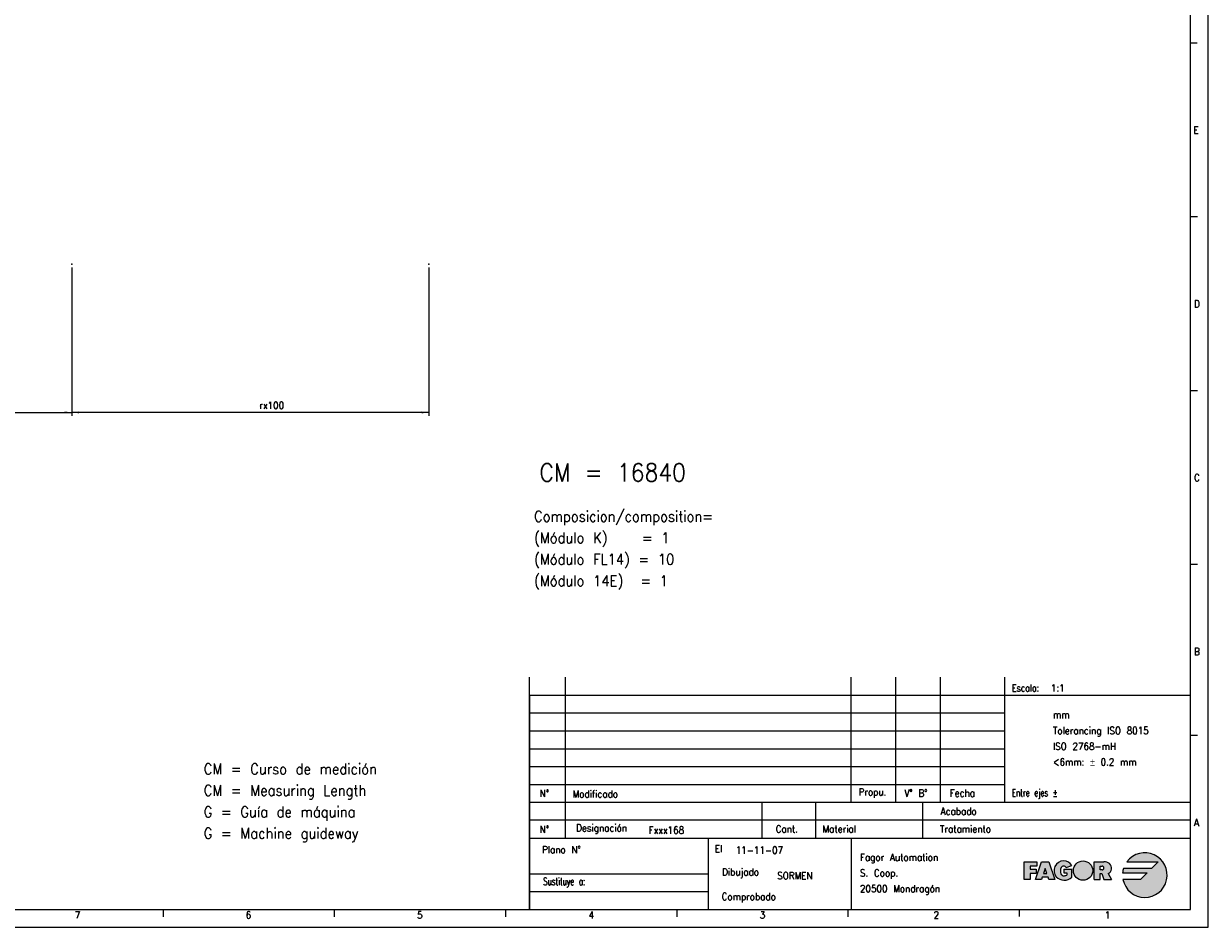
# Model space of a CAD drawing. Header units: inches. Extents: x -381 to 17828, y -418 to 176.
# Tile 10 of 37: x 127 to 459, y -418 to -165. Entities that reach past the tile are written whole.
import ezdxf

# ---------------------------------------------------------------- set-up
doc = ezdxf.new("R2010")
doc.units = ezdxf.units.IN
doc.layers.add('1', color=7, linetype='Continuous')
doc.styles.add('CONVERTER_12', font='txt.shx', dxfattribs={"width": 0.9})
doc.styles.add('CONVERTER_13', font='txt.shx', dxfattribs={"width": 0.81})
doc.styles.add('CONVERTER_14', font='txt.shx', dxfattribs={"width": 0.72})
doc.dimstyles.new('ME10_DIM_44', dxfattribs={"dimtxt": 2, "dimasz": 2, "dimexe": 1, "dimexo": 1, "dimgap": 1, "dimtad": 1, "dimdsep": 46, "dimtxsty": 'CONVERTER_12', "dimsah": 1, "dimcen": 0.09, "dimclrd": 2, "dimclre": 2, "dimclrt": 2, "dimadec": 0, "dimazin": 0, "dimtfac": 1, "dimtdec": 4, "dimtix": 1, "dimtmove": 0, "dimatfit": 3, "dimfxl": 1, "dimtolj": 1, "dimtzin": 0, "dimarcsym": 0})
doc.dimstyles.new('ME10_DIM_45', dxfattribs={"dimtxt": 2, "dimasz": 2, "dimexe": 1, "dimexo": 1, "dimgap": 1, "dimtad": 1, "dimdec": 0, "dimdsep": 46, "dimtxsty": 'CONVERTER_12', "dimsah": 1, "dimcen": 0.09, "dimclrd": 2, "dimclre": 2, "dimclrt": 2, "dimadec": 0, "dimazin": 0, "dimtfac": 1, "dimtdec": 4, "dimtix": 1, "dimtmove": 0, "dimatfit": 3, "dimfxl": 1, "dimtolj": 1, "dimtzin": 0, "dimarcsym": 0})
doc.dimstyles.new('ME10_DIM_46', dxfattribs={"dimtxt": 2, "dimasz": 2, "dimexe": 1, "dimexo": 1, "dimgap": 1, "dimtad": 1, "dimdsep": 46, "dimtxsty": 'CONVERTER_12', "dimsah": 1, "dimcen": 0.09, "dimclrd": 2, "dimclre": 2, "dimclrt": 2, "dimadec": 0, "dimazin": 0, "dimtfac": 1, "dimtdec": 4, "dimtix": 1, "dimtmove": 0, "dimatfit": 3, "dimfxl": 1, "dimtolj": 1, "dimtzin": 0, "dimarcsym": 0})
doc.dimstyles.new('ME10_DIM_47', dxfattribs={"dimtxt": 2, "dimasz": 2, "dimexe": 1, "dimexo": 1, "dimgap": 1, "dimtad": 1, "dimdsep": 46, "dimtxsty": 'CONVERTER_12', "dimsah": 1, "dimcen": 0.09, "dimclrd": 2, "dimclre": 2, "dimclrt": 2, "dimadec": 0, "dimazin": 0, "dimtfac": 1, "dimtdec": 4, "dimtix": 1, "dimtmove": 0, "dimatfit": 3, "dimfxl": 1, "dimtolj": 1, "dimtzin": 0, "dimarcsym": 0})
doc.dimstyles.new('ME10_DIM_48', dxfattribs={"dimtxt": 2, "dimasz": 2, "dimexe": 1, "dimexo": 1, "dimgap": 1, "dimtad": 1, "dimdsep": 46, "dimtxsty": 'CONVERTER_12', "dimsah": 1, "dimcen": 0.09, "dimclrd": 2, "dimclre": 2, "dimclrt": 2, "dimadec": 0, "dimazin": 0, "dimtfac": 1, "dimtdec": 4, "dimtix": 1, "dimtmove": 0, "dimatfit": 3, "dimfxl": 1, "dimtolj": 1, "dimtzin": 0, "dimarcsym": 0})
doc.dimstyles.new('ME10_DIM_49', dxfattribs={"dimtxt": 2, "dimasz": 2, "dimexe": 1, "dimexo": 1, "dimgap": 1, "dimtad": 1, "dimdsep": 46, "dimtxsty": 'CONVERTER_12', "dimsah": 1, "dimcen": 0.09, "dimclrd": 2, "dimclre": 2, "dimclrt": 2, "dimadec": 0, "dimazin": 0, "dimtfac": 1, "dimtdec": 4, "dimtix": 1, "dimtmove": 0, "dimatfit": 3, "dimfxl": 1, "dimtolj": 1, "dimtzin": 0, "dimarcsym": 0})
doc.dimstyles.new('ME10_DIM_52', dxfattribs={"dimtxt": 2, "dimasz": 2, "dimexe": 1, "dimexo": 1, "dimgap": 1, "dimtad": 1, "dimdsep": 46, "dimtxsty": 'CONVERTER_12', "dimsah": 1, "dimcen": 0.09, "dimclrd": 2, "dimclre": 2, "dimclrt": 2, "dimadec": 0, "dimazin": 0, "dimtfac": 1, "dimtdec": 4, "dimtix": 1, "dimtmove": 0, "dimatfit": 3, "dimfxl": 1, "dimtolj": 1, "dimtzin": 0, "dimarcsym": 0})
doc.dimstyles.new('ME10_DIM_53', dxfattribs={"dimtxt": 2, "dimasz": 2, "dimexe": 1, "dimexo": 1, "dimgap": 1, "dimtad": 1, "dimdsep": 46, "dimtxsty": 'CONVERTER_12', "dimsah": 1, "dimcen": 0.09, "dimclrd": 2, "dimclre": 2, "dimclrt": 2, "dimadec": 0, "dimazin": 0, "dimtfac": 1, "dimtdec": 4, "dimtix": 1, "dimtmove": 0, "dimatfit": 3, "dimfxl": 1, "dimtolj": 1, "dimtzin": 0, "dimarcsym": 0})

# ---------------------------------------------------------------- blocks, each defined once
blk = doc.blocks.new('*D129')
at = {"layer": '1', "color": 2, "linetype": 'Continuous'}
for p, q in [((-164.3192682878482, -233.6909571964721), (-164.3192682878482, -275.2266028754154)), ((-159.3192682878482, -233.6909571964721), (-159.3192682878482, -275.2266028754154)), ((-164.3192682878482, -274.2266028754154), (-171.5477709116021, -274.2266028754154)), ((-159.3192682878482, -274.2266028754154), (-164.3192682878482, -274.2266028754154)), ((-155.3192682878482, -274.2266028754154), (-159.3192682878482, -274.2266028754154))]:
    blk.add_line(p, q, dxfattribs=at)
at = {"layer": '1', "color": 2}
for points in [[(-166.3192682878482, -274.4899078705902), (-166.3192682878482, -273.9632978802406), (-164.3192682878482, -274.2266028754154)], [(-157.3192682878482, -273.9632978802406), (-157.3192682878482, -274.4899078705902), (-159.3192682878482, -274.2266028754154)]]:
    blk.add_solid(points, dxfattribs=at)
at = {"layer": '1', "color": 2, "insert": (-171.5477709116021, -273.2266028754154), "char_height": 2, "attachment_point": 7, "rotation": 0.00013888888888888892, "line_spacing_factor": 0.60024009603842, "style": 'CONVERTER_12'}
blk.add_mtext('5', dxfattribs=at)
blk = doc.blocks.new('*D130')
at = {"layer": '1', "color": 2, "linetype": 'Continuous'}
for p, q in [((-164.324645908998, -132.4738496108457), (-164.324645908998, -208.2878645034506)), ((-144.3192682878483, -193.6909571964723), (-144.3192682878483, -208.2878645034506)), ((-164.324645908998, -207.2878645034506), (-175.9221610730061, -207.2878645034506)), ((-144.3192682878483, -207.2878645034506), (-164.324645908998, -207.2878645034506))]:
    blk.add_line(p, q, dxfattribs=at)
at = {"layer": '1', "color": 2}
for points in [[(-162.324645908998, -207.0245595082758), (-162.324645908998, -207.5511694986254), (-164.324645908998, -207.2878645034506)], [(-146.3192682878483, -207.5511694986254), (-146.3192682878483, -207.0245595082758), (-144.3192682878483, -207.2878645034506)]]:
    blk.add_solid(points, dxfattribs=at)
at = {"layer": '1', "color": 2, "insert": (-175.9221610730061, -206.2878645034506), "char_height": 2, "attachment_point": 7, "rotation": 0.00013888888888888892, "line_spacing_factor": 0.60024009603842, "style": 'CONVERTER_12'}
blk.add_mtext('20', dxfattribs=at)
blk = doc.blocks.new('*D131')
at = {"layer": '1', "color": 2, "linetype": 'Continuous'}
for p, q in [((-144.3192682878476, -193.6909571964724), (-144.3192682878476, -208.2878645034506)), ((-94.31926828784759, -193.6909571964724), (-94.31926828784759, -208.2878645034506)), ((-144.3192682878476, -207.2878645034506), (-94.31926828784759, -207.2878645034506))]:
    blk.add_line(p, q, dxfattribs=at)
at = {"layer": '1', "color": 2}
for points in [[(-142.3192682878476, -207.0245595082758), (-142.3192682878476, -207.5511694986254), (-144.3192682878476, -207.2878645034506)], [(-96.31926828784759, -207.5511694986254), (-96.31926828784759, -207.0245595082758), (-94.31926828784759, -207.2878645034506)]]:
    blk.add_solid(points, dxfattribs=at)
at = {"layer": '1', "color": 2, "insert": (-128.325157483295, -206.2878645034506), "char_height": 2, "attachment_point": 7, "rotation": 0.00013888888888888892, "line_spacing_factor": 0.60024009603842, "style": 'CONVERTER_12'}
blk.add_mtext('50', dxfattribs=at)
blk = doc.blocks.new('*D132')
at = {"layer": '1', "color": 2, "linetype": 'Continuous'}
for p, q in [((-94.31926828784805, -193.6909571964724), (-94.31926828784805, -208.2878645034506)), ((-44.31926828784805, -193.6909571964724), (-44.31926828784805, -208.2878645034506)), ((-94.31926828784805, -207.2878645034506), (-44.31926828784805, -207.2878645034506))]:
    blk.add_line(p, q, dxfattribs=at)
at = {"layer": '1', "color": 2}
for points in [[(-92.31926828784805, -207.0245595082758), (-92.31926828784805, -207.5511694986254), (-94.31926828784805, -207.2878645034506)], [(-46.31926828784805, -207.5511694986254), (-46.31926828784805, -207.0245595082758), (-44.31926828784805, -207.2878645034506)]]:
    blk.add_solid(points, dxfattribs=at)
at = {"layer": '1', "color": 2, "insert": (-72.98745153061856, -206.2878645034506), "char_height": 2, "attachment_point": 7, "rotation": 0.00013888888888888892, "line_spacing_factor": 0.60024009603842, "style": 'CONVERTER_12'}
blk.add_mtext('50', dxfattribs=at)
blk = doc.blocks.new('*D133')
at = {"layer": '1', "color": 2, "linetype": 'Continuous'}
for p, q in [((-44.31926828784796, -193.6909571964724), (-44.31926828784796, -208.2878645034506)), ((5.68073171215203, -193.6909571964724), (5.68073171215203, -208.2878645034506)), ((-44.31926828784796, -207.2878645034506), (5.68073171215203, -207.2878645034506))]:
    blk.add_line(p, q, dxfattribs=at)
at = {"layer": '1', "color": 2}
for points in [[(-42.31926828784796, -207.0245595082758), (-42.31926828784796, -207.5511694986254), (-44.31926828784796, -207.2878645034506)], [(3.68073171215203, -207.5511694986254), (3.68073171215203, -207.0245595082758), (5.68073171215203, -207.2878645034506)]]:
    blk.add_solid(points, dxfattribs=at)
at = {"layer": '1', "color": 2, "insert": (-22.61594995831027, -206.2878645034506), "char_height": 2, "attachment_point": 7, "rotation": 0.00013888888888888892, "line_spacing_factor": 0.60024009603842, "style": 'CONVERTER_12'}
blk.add_mtext('50', dxfattribs=at)
blk = doc.blocks.new('*D134')
at = {"layer": '1', "color": 2, "linetype": 'Continuous'}
for p, q in [((5.68073171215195, -193.6909571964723), (5.68073171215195, -208.2878645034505)), ((55.68073171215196, -193.6909571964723), (55.68073171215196, -208.2878645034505)), ((5.68073171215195, -207.2878645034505), (55.68073171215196, -207.2878645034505))]:
    blk.add_line(p, q, dxfattribs=at)
at = {"layer": '1', "color": 2}
for points in [[(7.68073171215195, -207.0245595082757), (7.68073171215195, -207.5511694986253), (5.68073171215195, -207.2878645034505)], [(53.68073171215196, -207.5511694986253), (53.68073171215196, -207.0245595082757), (55.68073171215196, -207.2878645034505)]]:
    blk.add_solid(points, dxfattribs=at)
at = {"layer": '1', "color": 2, "insert": (26.83028049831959, -205.6878724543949), "char_height": 2, "attachment_point": 7, "rotation": 0.00013888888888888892, "line_spacing_factor": 0.60024009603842, "style": 'CONVERTER_12'}
blk.add_mtext('\\C2;qx\\C2;50', dxfattribs=at)
blk = doc.blocks.new('*D137')
at = {"layer": '1', "color": 2, "linetype": 'Continuous'}
for p, q in [((140.680731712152, -233.6909571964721), (140.680731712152, -275.2266028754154)), ((240.680731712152, -233.6909571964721), (240.680731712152, -275.2266028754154)), ((240.680731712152, -274.2266028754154), (140.680731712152, -274.2266028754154))]:
    blk.add_line(p, q, dxfattribs=at)
at = {"layer": '1', "color": 2}
for points in [[(142.680731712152, -273.9632978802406), (142.680731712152, -274.4899078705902), (140.680731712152, -274.2266028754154)], [(238.680731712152, -274.4899078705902), (238.680731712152, -273.9632978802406), (240.680731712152, -274.2266028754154)]]:
    blk.add_solid(points, dxfattribs=at)
at = {"layer": '1', "color": 2, "insert": (193.1950855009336, -273.2266108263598), "char_height": 2, "attachment_point": 7, "rotation": 0.00013888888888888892, "line_spacing_factor": 0.60024009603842, "style": 'CONVERTER_12'}
blk.add_mtext('\\C2;rx\\C2;100', dxfattribs=at)
blk = doc.blocks.new('*D138')
at = {"layer": '1', "color": 2, "linetype": 'Continuous'}
for p, q in [((40.68073171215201, -233.6909571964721), (40.68073171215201, -275.2266028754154)), ((140.680731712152, -233.6909571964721), (140.680731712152, -275.2266028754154)), ((40.68073171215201, -274.2266028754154), (140.680731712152, -274.2266028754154))]:
    blk.add_line(p, q, dxfattribs=at)
at = {"layer": '1', "color": 2}
for points in [[(42.68073171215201, -273.9632978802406), (42.68073171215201, -274.4899078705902), (40.68073171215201, -274.2266028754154)], [(138.680731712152, -274.4899078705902), (138.680731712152, -273.9632978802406), (140.680731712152, -274.2266028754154)]]:
    blk.add_solid(points, dxfattribs=at)
at = {"layer": '1', "color": 2, "insert": (93.1791434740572, -273.2266028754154), "char_height": 2, "attachment_point": 7, "rotation": 0.00013888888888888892, "line_spacing_factor": 0.60024009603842, "style": 'CONVERTER_12'}
blk.add_mtext('100', dxfattribs=at)
blk = doc.blocks.new('1__81', base_point=(310, -313.5))
at = {"layer": '1', "color": 2, "insert": (270.1, -323.85), "char_height": 3, "attachment_point": 7, "line_spacing_factor": 1.20048019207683, "style": 'CONVERTER_12'}
blk.add_mtext('Composicion/composition=\\P(Módulo K)    = 1\\P(Módulo FL14) = 10\\P(Módulo 14E)  = 1', dxfattribs=at)
blk = doc.blocks.new('Pegar2', base_point=(310, -313.5))
at = {"layer": '1'}
blk.add_blockref('1__81', (310, -313.5), dxfattribs=at)
blk = doc.blocks.new('1__82', base_point=(310, -313.5))
blk.add_blockref('Pegar2', (310, -313.5))
blk = doc.blocks.new('Pegar3', base_point=(310, -313.5))
at = {"layer": '1'}
blk.add_blockref('1__82', (310, -313.5), dxfattribs=at)
blk = doc.blocks.new('1__83', base_point=(310, -313.5))
blk.add_blockref('Pegar3', (310, -313.5))
blk = doc.blocks.new('Pegar4', base_point=(310, -313.5))
at = {"layer": '1'}
blk.add_blockref('1__83', (310, -313.5), dxfattribs=at)
blk = doc.blocks.new('tolerancias', base_point=(401.8687695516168, -383.3796663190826))
at = {"layer": '1', "color": 7}
blk.add_point((401.8687695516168, -383.3796663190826), dxfattribs=at)
blk = doc.blocks.new('Marco_a1', base_point=(38.86876955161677, -121.3796663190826))
at = {"layer": '1', "linetype": 'Continuous'}
h = blk.add_hatch(color=2, dxfattribs=at)
edge = h.paths.add_edge_path()
edge.add_line((442.9654292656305, -401.8802611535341), (435.1283092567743, -401.8802611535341))
edge.add_arc((441.0904292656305, -403.7552611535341), 6.250000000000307, 162.5423968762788, 174.2608295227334)
edge.add_line((434.871757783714, -403.1302611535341), (441.7154292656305, -403.1302611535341))
edge.add_line((441.7154292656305, -403.1302611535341), (439.8404292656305, -405.0052611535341))
edge.add_line((439.8404292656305, -405.0052611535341), (434.9667049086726, -405.0052611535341))
edge.add_arc((441.0904292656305, -403.7552611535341), 6.249999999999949, 191.5369590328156, 503.130102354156)
edge.add_line((436.0904292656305, -400.0052611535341), (444.8404292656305, -400.0052611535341))
edge.add_line((444.8404292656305, -400.0052611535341), (442.9654292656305, -401.8802611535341))
blk.add_hatch(color=2, dxfattribs=at).paths.add_polyline_path([(410.8820959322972, -400.0052611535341), (410.8820959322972, -401.2552611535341), (409.0070959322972, -401.2552611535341), (409.0070959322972, -402.0885944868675), (410.6737625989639, -402.0885944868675), (410.6737625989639, -402.9219278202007), (410.6737625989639, -403.3385944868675), (409.0070959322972, -403.3385944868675), (409.0070959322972, -405.0052611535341), (407.3404292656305, -405.0052611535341), (407.3404292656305, -400.0052611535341)])
h = blk.add_hatch(color=2, dxfattribs=at)
h.paths.add_polyline_path([(415.8820959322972, -405.0052611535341), (414.2154292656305, -405.0052611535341), (414.0070959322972, -404.3802611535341), (412.3404292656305, -404.3802611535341), (412.1320959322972, -405.0052611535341), (410.4654292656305, -405.0052611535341), (412.1320959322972, -400.0052611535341), (414.2154292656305, -400.0052611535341)])
h.paths.add_polyline_path([(412.6876514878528, -403.3385944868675), (413.659873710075, -403.3385944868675), (413.1737625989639, -401.8802611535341)], flags=16)
h = blk.add_hatch(color=2, dxfattribs=at)
edge = h.paths.add_edge_path()
edge.add_arc((418.5607714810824, -402.1093216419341), 3.104272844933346, 223.1289646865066, 312.98327026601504, ccw=False)
edge.add_arc((418.3820959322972, -402.5052611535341), 2.708333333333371, 90, 219.5977388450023, ccw=False)
edge.add_arc((418.3820959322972, -402.5052611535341), 2.708333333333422, 32.578970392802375, 90, ccw=False)
edge.add_line((420.6642732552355, -401.0469278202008), (419.1072386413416, -401.6719278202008))
edge.add_arc((418.3831829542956, -402.0885978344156), 0.8353864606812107, 29.91899816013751, 150.0810018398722)
edge.add_arc((419.6355508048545, -402.6094278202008), 2.187499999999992, 154.6230664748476, 202.6198649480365)
edge.add_arc((418.3855508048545, -403.1302611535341), 0.833333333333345, 202.6198649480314, 270)
edge.add_arc((418.3855508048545, -402.1927611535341), 1.770833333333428, 270, 298.072486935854)
edge.add_line((419.2188841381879, -403.7552611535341), (419.2188841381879, -403.1302611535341))
edge.add_line((419.2188841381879, -403.1302611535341), (418.3855508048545, -403.1302611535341))
edge.add_line((418.3855508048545, -403.1302611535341), (418.3855508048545, -402.0885944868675))
edge.add_line((418.3855508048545, -402.0885944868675), (420.6772174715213, -402.0885944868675))
edge.add_line((420.6772174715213, -402.0885944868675), (420.6772174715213, -404.3802611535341))
h = blk.add_hatch(color=2, dxfattribs=at)
edge = h.paths.add_edge_path()
edge.add_arc((423.7985893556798, -402.5052611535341), 2.708333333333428, 0, 360)
h = blk.add_hatch(color=2, dxfattribs=at)
edge = h.paths.add_edge_path()
edge.add_line((428.6081406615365, -400.0052611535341), (426.9414739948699, -400.0052611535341))
edge.add_line((426.9414739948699, -400.0052611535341), (426.9414739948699, -405.0052611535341))
edge.add_line((426.9414739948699, -405.0052611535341), (428.6081406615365, -405.0052611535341))
edge.add_line((428.6081406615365, -405.0052611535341), (428.6081406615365, -403.3385944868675))
edge.add_line((428.6081406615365, -403.3385944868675), (429.0248073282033, -403.3385944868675))
edge.add_line((429.0248073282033, -403.3385944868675), (429.6498073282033, -405.0052611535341))
edge.add_line((429.6498073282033, -405.0052611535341), (431.7315329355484, -405.0052611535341))
edge.add_line((431.7315329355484, -405.0052611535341), (430.8049584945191, -403.3385944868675))
edge.add_arc((430.1555290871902, -401.8289445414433), 1.643411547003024, 293.2766705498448, 410.7613098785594)
edge.add_arc((429.6498073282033, -402.4481664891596), 2.442905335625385, 50.76130987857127, 90)
edge.add_line((429.6498073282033, -400.0052611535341), (428.6081406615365, -400.0052611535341))
edge = h.paths.add_edge_path(flags=16)
edge.add_line((429.1289739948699, -402.2969278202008), (428.6081406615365, -402.2969278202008))
edge.add_line((428.6081406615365, -402.2969278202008), (428.6081406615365, -401.2552611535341))
edge.add_line((428.6081406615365, -401.2552611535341), (429.1289739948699, -401.2552611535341))
edge.add_arc((429.1289739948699, -401.7760944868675), 0.5208333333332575, -90, 90, ccw=False)
at = {"layer": '1', "color": 2, "linetype": 'Continuous'}
for p, q in [((458.8687695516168, -418.3796663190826), (458.8687695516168, 175.6203336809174)), ((455.7169153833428, -170.8463329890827), (453.7169153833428, -170.8463329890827)), ((455.8687695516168, -219.5129996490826), (453.8687695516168, -219.5129996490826)), ((455.8687695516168, -268.1796663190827), (453.8687695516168, -268.1796663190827)), ((455.8687695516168, -316.8463329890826), (453.8687695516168, -316.8463329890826)), ((268.8687695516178, -353.3796663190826), (453.8687695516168, -353.3796663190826)), ((268.8687695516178, -358.3796663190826), (401.8687695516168, -358.3796663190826)), ((268.8687695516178, -363.3796663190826), (401.8687695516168, -363.3796663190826)), ((455.8687695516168, -364.7129996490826), (453.8687695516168, -364.7129996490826)), ((268.8687695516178, -368.3796663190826), (401.8687695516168, -368.3796663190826)), ((268.8687695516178, -373.3796663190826), (401.8687695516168, -373.3796663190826)), ((268.8687695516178, -378.3796663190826), (401.8687695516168, -378.3796663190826)), ((453.8687695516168, -388.3796663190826), (268.8687695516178, -388.3796663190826)), ((407.3404292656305, -405.0052611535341), (407.3404292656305, -400.0052611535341)), ((407.3404292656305, -400.0052611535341), (410.8820959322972, -400.0052611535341)), ((410.8820959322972, -401.2552611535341), (409.0070959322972, -401.2552611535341)), ((409.0070959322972, -401.2552611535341), (409.0070959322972, -402.0885944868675)), ((410.4654292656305, -405.0052611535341), (412.1320959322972, -400.0052611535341)), ((410.8820959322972, -400.0052611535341), (410.8820959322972, -401.2552611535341)), ((412.1320959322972, -400.0052611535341), (414.2154292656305, -400.0052611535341)), ((414.2154292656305, -400.0052611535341), (415.8820959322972, -405.0052611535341)), ((419.1072386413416, -401.6719278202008), (420.6642732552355, -401.0469278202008)), ((426.9414739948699, -405.0052611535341), (426.9414739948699, -400.0052611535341)), ((426.9414739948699, -400.0052611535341), (428.6081406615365, -400.0052611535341)), ((428.6081406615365, -400.0052611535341), (429.6498073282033, -400.0052611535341)), ((428.6081406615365, -402.2969278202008), (428.6081406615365, -401.2552611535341)), ((428.6081406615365, -401.2552611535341), (429.1289739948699, -401.2552611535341)), ((436.0904292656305, -400.0052611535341), (444.8404292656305, -400.0052611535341)), ((444.8404292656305, -400.0052611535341), (442.9654292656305, -401.8802611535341)), ((409.0070959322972, -402.0885944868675), (410.6737625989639, -402.0885944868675)), ((410.6737625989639, -403.3385944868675), (409.0070959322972, -403.3385944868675)), ((409.0070959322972, -403.3385944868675), (409.0070959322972, -405.0052611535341)), ((410.6737625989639, -402.0885944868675), (410.6737625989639, -402.9219278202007)), ((410.6737625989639, -402.9219278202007), (410.6737625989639, -403.3385944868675)), ((412.3404292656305, -404.3802611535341), (412.1320959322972, -405.0052611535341)), ((414.0070959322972, -404.3802611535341), (412.3404292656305, -404.3802611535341)), ((413.1737625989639, -401.8802611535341), (412.6876514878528, -403.3385944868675)), ((412.6876514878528, -403.3385944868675), (413.659873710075, -403.3385944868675)), ((413.659873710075, -403.3385944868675), (413.1737625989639, -401.8802611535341)), ((414.2154292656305, -405.0052611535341), (414.0070959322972, -404.3802611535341)), ((418.3855508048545, -402.0885944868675), (418.3855508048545, -403.1302611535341)), ((418.3855508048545, -402.0885944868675), (420.6772174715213, -402.0885944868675)), ((418.3855508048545, -403.1302611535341), (419.2188841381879, -403.1302611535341)), ((419.2188841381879, -403.1302611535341), (419.2188841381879, -403.7552611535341)), ((420.6772174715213, -404.3802611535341), (420.6772174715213, -402.0885944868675)), ((429.1289739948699, -402.2969278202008), (428.6081406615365, -402.2969278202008)), ((428.6081406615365, -403.3385944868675), (429.0248073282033, -403.3385944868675)), ((428.6081406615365, -405.0052611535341), (428.6081406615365, -403.3385944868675)), ((429.0248073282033, -403.3385944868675), (429.6498073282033, -405.0052611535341)), ((430.8049584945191, -403.3385944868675), (431.7315329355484, -405.0052611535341)), ((434.871757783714, -403.1302611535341), (441.7154292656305, -403.1302611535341)), ((442.9654292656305, -401.8802611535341), (435.1283092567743, -401.8802611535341)), ((441.7154292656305, -403.1302611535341), (439.8404292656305, -405.0052611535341)), ((409.0070959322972, -405.0052611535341), (407.3404292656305, -405.0052611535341)), ((412.1320959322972, -405.0052611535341), (410.4654292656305, -405.0052611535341)), ((415.8820959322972, -405.0052611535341), (414.2154292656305, -405.0052611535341)), ((426.9414739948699, -405.0052611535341), (428.6081406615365, -405.0052611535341)), ((429.6498073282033, -405.0052611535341), (431.7315329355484, -405.0052611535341)), ((439.8404292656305, -405.0052611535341), (434.9667049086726, -405.0052611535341)), ((268.8687695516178, -408.3796663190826), (318.8687695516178, -408.3796663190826)), ((166.2217107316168, -413.4260551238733), (166.2217107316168, -415.4260551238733)), ((214.1628872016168, -413.4260551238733), (214.1628872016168, -415.4260551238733)), ((262.104063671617, -413.4260551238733), (262.104063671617, -415.4260551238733)), ((310.0452401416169, -413.4260551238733), (310.0452401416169, -415.4260551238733)), ((357.9864166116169, -413.4260551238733), (357.9864166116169, -415.4260551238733)), ((405.9275930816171, -413.3796663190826), (405.9275930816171, -415.3796663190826)), ((-381.1312304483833, -418.3796663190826), (458.8687695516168, -418.3796663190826))]:
    blk.add_line(p, q, dxfattribs=at)
at = {"layer": '1', "color": 7, "linetype": 'Continuous'}
for p, q in [((453.8687695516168, -413.3796663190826), (453.8687695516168, 170.6203336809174)), ((268.8687695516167, -413.3796663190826), (268.8687695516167, -348.3796663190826)), ((278.8687695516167, -393.3796663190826), (278.8687695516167, -348.3796663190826)), ((358.8687695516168, -383.3796663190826), (358.8687695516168, -348.3796663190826)), ((371.3687695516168, -383.3796663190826), (371.3687695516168, -348.3796663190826)), ((383.8687695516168, -383.3796663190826), (383.8687695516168, -348.3796663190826)), ((401.8687695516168, -383.3796663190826), (401.8687695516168, -348.3796663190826)), ((268.8687695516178, -383.3796663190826), (453.8687695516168, -383.3796663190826)), ((333.8687695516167, -383.3796663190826), (333.8687695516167, -393.3796663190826)), ((348.8687695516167, -383.3796663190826), (348.8687695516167, -393.3796663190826)), ((378.8687695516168, -383.3796663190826), (378.8687695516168, -393.3796663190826)), ((268.8687695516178, -393.3796663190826), (453.8687695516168, -393.3796663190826)), ((318.8687695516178, -393.3796663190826), (318.8687695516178, -403.3796663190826)), ((358.8687695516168, -393.3796663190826), (358.8687695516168, -413.3796663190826)), ((268.8687695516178, -403.3796663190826), (318.8687695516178, -403.3796663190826)), ((318.8687695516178, -403.3796663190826), (318.8687695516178, -408.3796663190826)), ((318.8687695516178, -408.3796663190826), (318.8687695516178, -413.3796663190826)), ((-361.1312304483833, -413.3796663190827), (453.8687695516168, -413.3796663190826))]:
    blk.add_line(p, q, dxfattribs=at)
at = {"layer": '1', "color": 6, "linetype": 'Continuous'}
blk.add_line((268.8687695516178, -353.6147022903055), (268.8687695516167, -413.6147022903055), dxfattribs=at)
at = {"layer": '1', "color": 2, "linetype": 'Continuous'}
blk.add_circle((423.7985893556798, -402.5052611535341), 2.708333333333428, dxfattribs=at)
for centre, radius, start, end in [((441.0904292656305, -403.7552611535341), 6.249999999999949, 191.5369590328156, 143.130102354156), ((418.3820959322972, -402.5052611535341), 2.708333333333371, 90, 219.5977388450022), ((418.3831829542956, -402.0885978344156), 0.8353864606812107, 29.91899816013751, 150.0810018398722), ((418.3820959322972, -402.5052611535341), 2.708333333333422, 32.57897039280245, 90), ((429.1289739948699, -401.7760944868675), 0.5208333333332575, 270, 90), ((429.6498073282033, -402.4481664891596), 2.442905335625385, 50.76130987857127, 90), ((430.1555290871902, -401.8289445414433), 1.643411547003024, 293.2766705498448, 50.7613098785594), ((418.5607714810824, -402.1093216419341), 3.104272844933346, 223.1289646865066, 312.983270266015), ((419.6355508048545, -402.6094278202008), 2.187499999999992, 154.6230664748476, 202.6198649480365), ((418.3855508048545, -403.1302611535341), 0.833333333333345, 202.6198649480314, 270), ((418.3855508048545, -402.1927611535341), 1.770833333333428, 270, 298.072486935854), ((441.0904292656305, -403.7552611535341), 6.250000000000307, 162.5423968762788, 174.2608295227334)]:
    blk.add_arc(centre, radius, start, end, dxfattribs=at)
at = {"layer": '1', "color": 2}
for s, height, style, width, p in [('CM = 16840', 5, 'CONVERTER_12', 0.9, (271.6257590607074, -293.528511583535)), ('Escala:', 2, 'CONVERTER_13', 0.81, (403.8687695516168, -352.3796663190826)), ('El', 2, 'CONVERTER_12', 0.9, (320.7253003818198, -397.3796663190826))]:
    blk.add_text(s, height=height, dxfattribs=dict(at, style=style, width=width)).set_placement(p)
for s, insert, char_height, attachment_point, line_spacing_factor, style in [('E', (454.7169153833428, -195.1796663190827), 2, 4, 1.20048019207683, 'CONVERTER_12'), ('D', (454.8687695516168, -243.8463329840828), 2, 4, 1.20048019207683, 'CONVERTER_12'), ('C', (454.8687695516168, -292.5129996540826), 2, 4, 1.20048019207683, 'CONVERTER_12'), ('B', (454.8687695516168, -341.1796663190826), 2, 4, 1.20048019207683, 'CONVERTER_12'), ('mm\\PTolerancing ISO 8015\\PISO 2768-mH\\P<6mm: {\\Fgdt;`} 0.2 mm', (415.3801489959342, -365.498247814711), 2, 4, 1.32052821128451, 'CONVERTER_12'), ('CM = Curso de medición\\PCM = Measuring Length\\PG = Guía de máquina\\PG = Machine guideway', (177.6157323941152, -394.5604684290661), 3, 7, 1.20048019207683, 'CONVERTER_12'), ('N°', (272.990225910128, -380.8796663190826), 2, 5, 1.32052821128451, 'CONVERTER_12'), ('Modificado', (280.8954422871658, -381.0480826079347), 2, 4, 1.32052821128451, 'CONVERTER_12'), ('Propu.', (360.9564625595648, -380.8119144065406), 2, 4, 1.32052821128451, 'CONVERTER_12'), ('V° B°', (373.7932646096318, -380.8119144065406), 2, 4, 1.20048019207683, 'CONVERTER_12'), ('Fecha', (386.4626283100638, -380.8119144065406), 2, 4, 1.32052821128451, 'CONVERTER_12'), ('Entre ejes ±', (403.8687695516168, -382.3796663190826), 2, 7, 1.32052821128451, 'CONVERTER_14'), ('Acabado', (394.0347511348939, -385.8796663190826), 2, 6, 1.32052821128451, 'CONVERTER_12'), ('A', (454.8687695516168, -389.0463329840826), 2, 4, 1.20048019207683, 'CONVERTER_12'), ('N°', (272.990225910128, -390.9564089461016), 2, 5, 1.32052821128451, 'CONVERTER_12'), ('Designación', (281.8687695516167, -390.8796663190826), 2, 4, 1.32052821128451, 'CONVERTER_12'), ('Cant.', (340.8687695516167, -390.8796663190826), 2, 5, 1.32052821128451, 'CONVERTER_12'), ('Material', (350.8687695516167, -390.8796663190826), 2, 4, 1.32052821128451, 'CONVERTER_12'), ('Tratamiento', (398.0347511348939, -390.8796663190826), 2, 6, 1.32052821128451, 'CONVERTER_12'), ('Plano N°', (283.2007075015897, -396.6351838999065), 2, 6, 1.32052821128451, 'CONVERTER_12'), ('Fagor Automation\\PS. Coop.\\P20500 Mondragón', (361.3421985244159, -403.5150845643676), 2, 4, 1.32052821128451, 'CONVERTER_12'), ('Sustituye a:', (284.4291902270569, -405.8796663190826), 2, 6, 1.32052821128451, 'CONVERTER_14'), ('Dibujado', (333.0886147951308, -403.2478935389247), 2, 6, 1.32052821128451, 'CONVERTER_12'), ('Comprobado', (337.8119788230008, -410.0967713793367), 2, 6, 1.32052821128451, 'CONVERTER_12'), ('7', (141.5259386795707, -414.9260551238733), 2, 4, 1.20048019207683, 'CONVERTER_12'), ('6', (189.3791898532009, -414.9260551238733), 2, 4, 1.20048019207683, 'CONVERTER_12'), ('5', (237.3529070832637, -414.9260551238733), 2, 4, 1.20048019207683, 'CONVERTER_12'), ('4', (285.3640039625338, -414.9260551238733), 2, 4, 1.20048019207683, 'CONVERTER_12'), ('3', (333.2920379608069, -414.9260551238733), 2, 4, 1.20048019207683, 'CONVERTER_12'), ('2', (381.9570048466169, -414.9260551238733), 2, 4, 1.20048019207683, 'CONVERTER_12'), ('1', (429.8981813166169, -414.9260551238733), 2, 4, 1.20048019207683, 'CONVERTER_12')]:
    blk.add_mtext(s, dxfattribs=dict(at, insert=insert, char_height=char_height, attachment_point=attachment_point, line_spacing_factor=line_spacing_factor, style=style))
blk = doc.blocks.new('Top', base_point=(38.86876955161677, -121.3796663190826))
blk.add_blockref('Marco_a1', (38.86876955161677, -121.3796663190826))
blk = doc.blocks.new('_dummy_frame', base_point=(-381.1312304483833, -418.3796663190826))
blk.add_blockref('Top', (38.86876955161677, -121.3796663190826))
at = {"layer": '1'}
blk.add_blockref('tolerancias', (401.8687695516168, -383.3796663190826), dxfattribs=at)
blk = doc.blocks.new('Alzado1__77', base_point=(-7.61971641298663, -226.9593064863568))
at = {"layer": '1', "color": 7, "linetype": 'Continuous'}
blk.add_line((-164.324645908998, -131.4738496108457), (-164.3192682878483, -232.6909571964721), dxfattribs=at)
at = {"layer": '1', "color": 7}
for p in [(-144.3192682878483, -192.6909571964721), (-94.31926828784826, -192.6909571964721), (-44.31926828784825, -192.6909571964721), (5.68073171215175, -192.6909571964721), (55.68073171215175, -192.6909571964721), (-159.3192682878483, -232.6909571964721), (-109.2192682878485, -232.6909571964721), (-59.31926828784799, -232.6909571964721), (-9.11926828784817, -232.6909571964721), (40.68073171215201, -232.6909571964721), (90.98073171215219, -232.6909571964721), (240.680731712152, -232.6909571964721)]:
    blk.add_point(p, dxfattribs=at)
at = {"layer": '1'}
dim = blk.add_linear_dim(base=(-144.3192682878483, -207.2878645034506), p1=(-164.324645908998, -131.4738496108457), p2=(-144.3192682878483, -192.6909571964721), dimstyle='ME10_DIM_45', dxfattribs=at)
dim.commit()
dim.dimension.update_dxf_attribs({"geometry": '*D130', "text_midpoint": (-174.4221610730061, -205.2878645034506), "text_rotation": 0.00013888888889})
for p1, p2, distance, dimstyle, picture, middle in [((-94.31926828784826, -192.6909571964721), (-144.3192682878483, -192.6909571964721), 14.596907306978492, 'ME10_DIM_46', '*D131', (-126.825157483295, -205.2878645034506)), ((-44.31926828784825, -192.6909571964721), (-94.31926828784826, -192.6909571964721), 14.596907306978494, 'ME10_DIM_47', '*D132', (-71.48745153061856, -205.2878645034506)), ((5.68073171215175, -192.6909571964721), (-44.31926828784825, -192.6909571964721), 14.596907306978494, 'ME10_DIM_48', '*D133', (-21.11594995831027, -205.2878645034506)), ((-164.3192682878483, -232.6909571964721), (-159.3192682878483, -232.6909571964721), -41.53564567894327, 'ME10_DIM_44', '*D129', (-170.9477709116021, -272.2266028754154))]:
    dim = blk.add_aligned_dim(p1=p1, p2=p2, distance=distance, dimstyle=dimstyle, dxfattribs=at)
    dim.commit()
    dim.dimension.update_dxf_attribs({"geometry": picture, "text_midpoint": middle, "text_rotation": 0.00013888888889})
dim = blk.add_aligned_dim(p1=(55.68073171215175, -192.6909571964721), p2=(5.68073171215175, -192.6909571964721), distance=14.59690730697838, dimstyle='ME10_DIM_49', override={"dimpost": 'qx<>'}, dxfattribs=at)
dim.commit()
dim.dimension.update_dxf_attribs({"geometry": '*D134', "text_midpoint": (29.61028049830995, -204.9878645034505), "text_rotation": 0.00013888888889})
blk = doc.blocks.new('1__80', base_point=(-72.84170063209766, -239.5242131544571))
blk.add_blockref('Alzado1__77', (-7.61971641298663, -226.9593064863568))
blk = doc.blocks.new('Pegar5', base_point=(-114.2417006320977, -514.4042131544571))
at = {"layer": '1', "color": 7}
blk.add_point((140.680731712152, -232.6909571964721), dxfattribs=at)
at = {"layer": '1'}
blk.add_blockref('1__80', (-72.84170063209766, -239.5242131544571), dxfattribs=at)
dim = blk.add_aligned_dim(p1=(140.680731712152, -232.6909571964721), p2=(40.68073171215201, -232.6909571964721), distance=41.53564567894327, dimstyle='ME10_DIM_53', dxfattribs=at)
dim.commit()
dim.dimension.update_dxf_attribs({"geometry": '*D138', "text_midpoint": (95.2791434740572, -272.2266028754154), "text_rotation": 0.00013888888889})
dim = blk.add_aligned_dim(p1=(140.680731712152, -232.6909571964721), p2=(240.680731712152, -232.6909571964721), distance=-41.53564567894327, dimstyle='ME10_DIM_52', override={"dimpost": 'rx<>'}, dxfattribs=at)
dim.commit()
dim.dimension.update_dxf_attribs({"geometry": '*D137', "text_midpoint": (196.850085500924, -272.2266028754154), "text_rotation": 0.00013888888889})

msp = doc.modelspace()

# ---------------------------------------------------------------- block references
for name, p in [('Pegar5', (-114.2417006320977, -514.4042131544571)), ('Pegar4', (310, -313.5))]:
    msp.add_blockref(name, p)
at = {"layer": '1'}
msp.add_blockref('_dummy_frame', (-381.1312304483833, -418.3796663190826), dxfattribs=at)

# ---------------------------------------------------------------- texts
at = {"layer": '1', "color": 2, "style": 'CONVERTER_12', "width": 0.9}
for s, p in [('1:1', (414.79988074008, -352.3796663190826)), ('Fxxx168', (302.170958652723, -392.1796663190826)), ('11-11-07', (326.554978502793, -397.792656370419)), ('SORMEN', (338.184280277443, -404.920292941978))]:
    msp.add_text(s, height=2, dxfattribs=at).set_placement(p)

doc.saveas('drawing.dxf')
